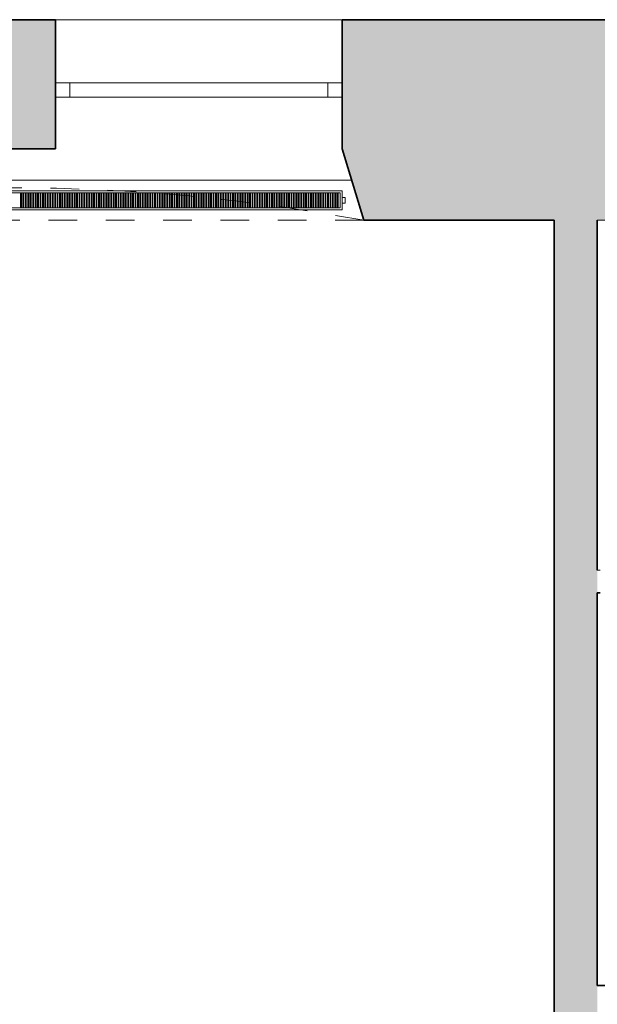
# Model space of a CAD drawing. Header units: metres. Extents: x -0.2 to 46.9, y -0.5 to 28.
# Tile 16 of 30: x 19.8 to 21.8, y 11.3 to 14.7. Entities that reach past the tile are written whole.
import ezdxf

# ---------------------------------------------------------------- set-up
doc = ezdxf.new("R2010")
doc.units = ezdxf.units.M
doc.linetypes.add('AV - Cerch_ 1 tecka 4mm', pattern=[0.006, 0.004, -0.001, 0, -0.001])
for name, color, linetype, lineweight in [('AV-SRAFY', 7, 'Continuous', 35), ('AV-STAVBA', 7, 'Continuous', 18), ('AV-VYBAVENI', 7, 'Continuous', 18)]:
    doc.layers.add(name, color=color, linetype=linetype, lineweight=lineweight)

# ---------------------------------------------------------------- blocks, each defined once
blk = doc.blocks.new('WI_2-2_bez středního sloupku s příčlí - 1000x-1253519-3NP')
at = {"layer": 'AV-STAVBA', "color": 254, "true_color": 0xcccccc}
for p, q in [((-0.5, 0.08), (-0.5, 0.13)), ((-0.5, 0.13), (0.5, 0.13)), ((-0.45, 0.08), (-0.45, 0.13)), ((0.45, 0.08), (0.45, 0.13)), ((0.5, 0.08), (0.5, 0.13)), ((-0.5, 0.08), (0.5, 0.08))]:
    blk.add_line(p, q, dxfattribs=at)
blk = doc.blocks.new('GM_Nika se zkoseným ostěním a klenutým nadpražím - 2300x2300_250-1254177-3NP')
at = {"layer": 'AV-STAVBA', "color": 254, "linetype": 'AV - Cerch_ 1 tecka 4mm', "lineweight": 13, "true_color": 0xcccccc}
for p, q in [((1.15, 0.35), (-1.15, 0.35)), ((1.225, -0.35), (-1.225, -0.35))]:
    blk.add_line(p, q, dxfattribs=at)
blk.add_arc((0, -6.8989), 6.6625, 79.40504, 100.59496, dxfattribs=at)
blk = doc.blocks.new('GM_Nika_zkosené ostění - v900-1255083-3NP')
at = {"layer": 'AV-STAVBA', "color": 254, "linetype": 'AV - Cerch_ 1 tecka 4mm', "lineweight": 13, "true_color": 0xcccccc}
blk.add_line((-1.1, 0.35), (1.35, 0.35), dxfattribs=at)
blk = doc.blocks.new('D0089 - 1514 - OÚPSŘ_Benešova_rvt-1-3NP')
at = {"layer": 'AV-SRAFY', "lineweight": 5, "true_color": 0xcccccc}
h = blk.add_hatch(color=254, dxfattribs=at)
h.paths.add_polyline_path([(35.7548, 14.0482), (37.3498, 14.0482), (37.4248, 14.3082), (37.4248, 14.7482), (35.6798, 14.7482), (35.6798, 14.3082), (35.6887, 14.2772)])
h.paths.add_polyline_path([(39.2348, 14.0482), (39.2348, 14.7482), (38.5248, 14.7482), (38.5248, 14.3082), (38.5998, 14.0482), (38.8205, 14.0482)])
h.paths.add_polyline_path([(24.9948, 14.0482), (26.0848, 14.0482), (26.0848, 14.7482), (24.8748, 14.7482), (24.8748, 14.0482), (24.9748, 14.0482)])
h.paths.add_polyline_path([(27.5148, 14.0482), (29.2048, 14.0482), (29.2798, 14.3082), (29.2798, 14.7482), (27.5148, 14.7482), (27.5148, 14.2772)])
h.paths.add_polyline_path([(30.4548, 14.0482), (32.2048, 14.0482), (32.2798, 14.3082), (32.2798, 14.7482), (30.3798, 14.7482), (30.3798, 14.3082), (30.3887, 14.2772)])
h.paths.add_polyline_path([(33.4548, 14.0482), (34.5048, 14.0482), (34.5798, 14.3082), (34.5798, 14.7482), (33.3798, 14.7482), (33.3798, 14.3082), (33.3887, 14.2772)])
h.paths.add_polyline_path([(24.4248, 14.0482), (24.4248, 14.7482), (23.8998, 14.7482), (23.8998, 14.0482), (23.9798, 14.0482)])
h.paths.add_polyline_path([(22.6548, 14.0482), (23.1998, 14.0482), (23.1998, 14.7482), (22.6548, 14.7482), (22.6548, 14.2772)])
h.paths.add_polyline_path([(22.2048, 14.0482), (22.2048, 14.7482), (20.9048, 14.7482), (20.9048, 14.2982), (20.9798, 14.0482), (21.8574, 14.0482)])
h.paths.add_polyline_path([(17.7648, 14.0482), (18.5298, 14.0482), (18.6048, 14.2982), (18.6048, 14.7482), (17.7648, 14.7482), (17.7648, 14.0967)])
h.paths.add_polyline_path([(19.6048, 14.2982), (19.9048, 14.2982), (19.9048, 14.7482), (19.6048, 14.7482)])
at = {"layer": 'AV-SRAFY', "lineweight": 18, "true_color": 0xcccccc}
h = blk.add_hatch(color=254, dxfattribs=at)
h.paths.add_polyline_path([(21.7948, 8.3782), (21.7948, 8.5932), (21.6448, 8.5932), (21.6448, 8.3782)])
h.paths.add_polyline_path([(21.7948, 9.9432), (21.7948, 14.0482), (21.6448, 14.0482), (21.6448, 9.9432)])
at = {"layer": 'AV-STAVBA', "color": 254, "lineweight": 35, "true_color": 0xcccccc}
for p, q in [((19.6048, 14.7482), (19.9048, 14.7482)), ((19.9048, 14.7482), (19.9048, 14.2982)), ((22.2048, 14.7482), (20.9048, 14.7482)), ((20.9048, 14.2982), (20.9048, 14.7482)), ((19.6048, 14.2982), (19.9048, 14.2982)), ((20.9798, 14.0482), (20.9048, 14.2982)), ((20.9798, 14.0482), (21.6448, 14.0482)), ((21.6448, 14.0482), (21.6448, 9.9432)), ((21.7948, 12.8282), (21.7948, 14.0482)), ((21.7948, 14.0482), (21.7948, 14.0282)), ((21.7948, 14.0282), (21.7948, 12.8282)), ((21.7948, 11.3782), (21.7948, 12.7482)), ((21.7948, 12.7482), (21.8048, 12.7482)), ((22.4348, 11.3782), (21.7948, 11.3782))]:
    blk.add_line(p, q, dxfattribs=at)
at = {"layer": 'AV-STAVBA', "color": 254, "true_color": 0xcccccc}
for p, q in [((19.9048, 14.7482), (20.9048, 14.7482)), ((18.5718, 14.1882), (20.9378, 14.1882)), ((21.7948, 14.0482), (22.2048, 14.0482)), ((22.2048, 14.0482), (21.7948, 14.0482)), ((21.8048, 12.8282), (21.7948, 12.8282)), ((21.7948, 12.8282), (21.8048, 12.8282))]:
    blk.add_line(p, q, dxfattribs=at)
at = {"layer": 'AV-STAVBA', "color": 254, "lineweight": 18, "true_color": 0xcccccc}
for name, p in [('GM_Nika se zkoseným ostěním a klenutým nadpražím - 2300x2300_250-1254177-3NP', (19.7548, 14.3982)), ('WI_2-2_bez středního sloupku s příčlí - 1000x-1253519-3NP', (20.4048, 14.3982))]:
    blk.add_blockref(name, p, dxfattribs=at)
at = {"layer": 'AV-STAVBA', "color": 254, "lineweight": 18, "true_color": 0xcccccc, "rotation": 180}
blk.add_blockref('GM_Nika_zkosené ostění - v900-1255083-3NP', (19.8798, 14.3982), dxfattribs=at)
blk = doc.blocks.new('PF_Deskový radiátor_připojení boční - 2300_500_66-855974-3NP')
at = {"layer": 'AV-VYBAVENI', "color": 5, "true_color": 0x0000ff}
for p, q in [((-1.15, 0.01), (-1.16, 0.01)), ((-1.16, 0.01), (-1.16, -0.01)), ((-1.16, 0.01), (-1.16, 0.0097)), ((-1.15, 0.01), (-1.16, 0.01)), ((-1.16, 0.01), (-1.16, 0.0097)), ((-1.16, 0.01), (-1.16, 0.0097)), ((1.15, 0.033), (-1.15, 0.033)), ((-1.15, 0.033), (-1.15, -0.033)), ((-1.143, -0.026), (-1.143, 0.026)), ((-1.143, 0.026), (1.143, 0.026)), ((-1.133, 0.026), (-1.136, 0.026)), ((-1.136, 0.026), (-1.136, -0.026)), ((-1.133, -0.026), (-1.133, 0.026)), ((-1.1245, 0.026), (-1.1275, 0.026)), ((-1.1275, 0.026), (-1.1275, -0.026)), ((-1.1245, -0.026), (-1.1245, 0.026)), ((-1.116, 0.026), (-1.119, 0.026)), ((-1.119, 0.026), (-1.119, -0.026)), ((-1.116, -0.026), (-1.116, 0.026)), ((-1.1075, 0.026), (-1.1105, 0.026)), ((-1.1105, 0.026), (-1.1105, -0.026)), ((-1.1075, -0.026), (-1.1075, 0.026)), ((-1.099, 0.026), (-1.102, 0.026)), ((-1.102, 0.026), (-1.102, -0.026)), ((-1.099, -0.026), (-1.099, 0.026)), ((-1.0905, 0.026), (-1.0935, 0.026)), ((-1.0935, 0.026), (-1.0935, -0.026)), ((-1.0905, -0.026), (-1.0905, 0.026)), ((-1.082, 0.026), (-1.085, 0.026)), ((-1.085, 0.026), (-1.085, -0.026)), ((-1.082, -0.026), (-1.082, 0.026)), ((-1.0735, 0.026), (-1.0765, 0.026)), ((-1.0765, 0.026), (-1.0765, -0.026)), ((-1.0735, -0.026), (-1.0735, 0.026)), ((-1.065, 0.026), (-1.068, 0.026)), ((-1.068, 0.026), (-1.068, -0.026)), ((-1.065, -0.026), (-1.065, 0.026)), ((-1.0565, 0.026), (-1.0595, 0.026)), ((-1.0595, 0.026), (-1.0595, -0.026)), ((-1.0565, -0.026), (-1.0565, 0.026)), ((-1.048, 0.026), (-1.051, 0.026)), ((-1.051, 0.026), (-1.051, -0.026)), ((-1.048, -0.026), (-1.048, 0.026)), ((-1.0395, 0.026), (-1.0425, 0.026)), ((-1.0425, 0.026), (-1.0425, -0.026)), ((-1.0395, -0.026), (-1.0395, 0.026)), ((-1.031, 0.026), (-1.034, 0.026)), ((-1.034, 0.026), (-1.034, -0.026)), ((-1.031, -0.026), (-1.031, 0.026)), ((-1.0225, 0.026), (-1.0255, 0.026)), ((-1.0255, 0.026), (-1.0255, -0.026)), ((-1.0225, -0.026), (-1.0225, 0.026)), ((-1.014, 0.026), (-1.017, 0.026)), ((-1.017, 0.026), (-1.017, -0.026)), ((-1.014, -0.026), (-1.014, 0.026)), ((-1.0055, 0.026), (-1.0085, 0.026)), ((-1.0085, 0.026), (-1.0085, -0.026)), ((-1.0055, -0.026), (-1.0055, 0.026)), ((-0.997, 0.026), (-1, 0.026)), ((-1, 0.026), (-1, -0.026)), ((-0.997, -0.026), (-0.997, 0.026)), ((-0.9885, 0.026), (-0.9915, 0.026)), ((-0.9915, 0.026), (-0.9915, -0.026)), ((-0.9885, -0.026), (-0.9885, 0.026)), ((-0.98, 0.026), (-0.983, 0.026)), ((-0.983, 0.026), (-0.983, -0.026)), ((-0.98, -0.026), (-0.98, 0.026)), ((-0.9715, 0.026), (-0.9745, 0.026)), ((-0.9745, 0.026), (-0.9745, -0.026)), ((-0.9715, -0.026), (-0.9715, 0.026)), ((-0.963, 0.026), (-0.966, 0.026)), ((-0.966, 0.026), (-0.966, -0.026)), ((-0.963, -0.026), (-0.963, 0.026)), ((-0.9545, 0.026), (-0.9575, 0.026)), ((-0.9575, 0.026), (-0.9575, -0.026)), ((-0.9545, -0.026), (-0.9545, 0.026)), ((-0.946, 0.026), (-0.949, 0.026)), ((-0.949, 0.026), (-0.949, -0.026)), ((-0.946, -0.026), (-0.946, 0.026)), ((-0.9375, 0.026), (-0.9405, 0.026)), ((-0.9405, 0.026), (-0.9405, -0.026)), ((-0.9375, -0.026), (-0.9375, 0.026)), ((-0.929, 0.026), (-0.932, 0.026)), ((-0.932, 0.026), (-0.932, -0.026)), ((-0.929, -0.026), (-0.929, 0.026)), ((-0.9205, 0.026), (-0.9235, 0.026)), ((-0.9235, 0.026), (-0.9235, -0.026)), ((-0.9205, -0.026), (-0.9205, 0.026)), ((-0.912, 0.026), (-0.915, 0.026)), ((-0.915, 0.026), (-0.915, -0.026)), ((-0.912, -0.026), (-0.912, 0.026)), ((-0.9035, 0.026), (-0.9065, 0.026)), ((-0.9065, 0.026), (-0.9065, -0.026)), ((-0.9035, -0.026), (-0.9035, 0.026)), ((-0.895, 0.026), (-0.898, 0.026)), ((-0.898, 0.026), (-0.898, -0.026)), ((-0.895, -0.026), (-0.895, 0.026)), ((-0.8865, 0.026), (-0.8895, 0.026)), ((-0.8895, 0.026), (-0.8895, -0.026)), ((-0.8865, -0.026), (-0.8865, 0.026)), ((-0.878, 0.026), (-0.881, 0.026)), ((-0.881, 0.026), (-0.881, -0.026)), ((-0.878, -0.026), (-0.878, 0.026)), ((-0.8695, 0.026), (-0.8725, 0.026)), ((-0.8725, 0.026), (-0.8725, -0.026)), ((-0.8695, -0.026), (-0.8695, 0.026)), ((-0.861, 0.026), (-0.864, 0.026)), ((-0.864, 0.026), (-0.864, -0.026)), ((-0.861, -0.026), (-0.861, 0.026)), ((-0.8525, 0.026), (-0.8555, 0.026)), ((-0.8555, 0.026), (-0.8555, -0.026)), ((-0.8525, -0.026), (-0.8525, 0.026)), ((-0.844, 0.026), (-0.847, 0.026)), ((-0.847, 0.026), (-0.847, -0.026)), ((-0.844, -0.026), (-0.844, 0.026)), ((-0.8355, 0.026), (-0.8385, 0.026)), ((-0.8385, 0.026), (-0.8385, -0.026)), ((-0.8355, -0.026), (-0.8355, 0.026)), ((-0.827, 0.026), (-0.83, 0.026)), ((-0.83, 0.026), (-0.83, -0.026)), ((-0.827, -0.026), (-0.827, 0.026)), ((-0.8185, 0.026), (-0.8215, 0.026)), ((-0.8215, 0.026), (-0.8215, -0.026)), ((-0.8185, -0.026), (-0.8185, 0.026)), ((-0.81, 0.026), (-0.813, 0.026)), ((-0.813, 0.026), (-0.813, -0.026)), ((-0.81, -0.026), (-0.81, 0.026)), ((-0.8015, 0.026), (-0.8045, 0.026)), ((-0.8045, 0.026), (-0.8045, -0.026)), ((-0.8015, -0.026), (-0.8015, 0.026)), ((-0.793, 0.026), (-0.796, 0.026)), ((-0.796, 0.026), (-0.796, -0.026)), ((-0.793, -0.026), (-0.793, 0.026)), ((-0.7845, 0.026), (-0.7875, 0.026)), ((-0.7875, 0.026), (-0.7875, -0.026)), ((-0.7845, -0.026), (-0.7845, 0.026)), ((-0.776, 0.026), (-0.779, 0.026)), ((-0.779, 0.026), (-0.779, -0.026)), ((-0.776, -0.026), (-0.776, 0.026)), ((-0.7675, 0.026), (-0.7705, 0.026)), ((-0.7705, 0.026), (-0.7705, -0.026)), ((-0.7675, -0.026), (-0.7675, 0.026)), ((-0.759, 0.026), (-0.762, 0.026)), ((-0.762, 0.026), (-0.762, -0.026)), ((-0.759, -0.026), (-0.759, 0.026)), ((-0.7505, 0.026), (-0.7535, 0.026)), ((-0.7535, 0.026), (-0.7535, -0.026)), ((-0.7505, -0.026), (-0.7505, 0.026)), ((-0.742, 0.026), (-0.745, 0.026)), ((-0.745, 0.026), (-0.745, -0.026)), ((-0.742, -0.026), (-0.742, 0.026)), ((-0.7335, 0.026), (-0.7365, 0.026)), ((-0.7365, 0.026), (-0.7365, -0.026)), ((-0.7335, -0.026), (-0.7335, 0.026)), ((-0.725, 0.026), (-0.728, 0.026)), ((-0.728, 0.026), (-0.728, -0.026)), ((-0.725, -0.026), (-0.725, 0.026)), ((-0.7165, 0.026), (-0.7195, 0.026)), ((-0.7195, 0.026), (-0.7195, -0.026)), ((-0.7165, -0.026), (-0.7165, 0.026)), ((-0.708, 0.026), (-0.711, 0.026)), ((-0.711, 0.026), (-0.711, -0.026)), ((-0.708, -0.026), (-0.708, 0.026)), ((-0.6995, 0.026), (-0.7025, 0.026)), ((-0.7025, 0.026), (-0.7025, -0.026)), ((-0.6995, -0.026), (-0.6995, 0.026)), ((-0.691, 0.026), (-0.694, 0.026)), ((-0.694, 0.026), (-0.694, -0.026)), ((-0.691, -0.026), (-0.691, 0.026)), ((-0.6825, 0.026), (-0.6855, 0.026)), ((-0.6855, 0.026), (-0.6855, -0.026)), ((-0.6825, -0.026), (-0.6825, 0.026)), ((-0.674, 0.026), (-0.677, 0.026)), ((-0.677, 0.026), (-0.677, -0.026)), ((-0.674, -0.026), (-0.674, 0.026)), ((-0.6655, 0.026), (-0.6685, 0.026)), ((-0.6685, 0.026), (-0.6685, -0.026)), ((-0.6655, -0.026), (-0.6655, 0.026)), ((-0.657, 0.026), (-0.66, 0.026)), ((-0.66, 0.026), (-0.66, -0.026)), ((-0.657, -0.026), (-0.657, 0.026)), ((-0.6485, 0.026), (-0.6515, 0.026)), ((-0.6515, 0.026), (-0.6515, -0.026)), ((-0.6485, -0.026), (-0.6485, 0.026)), ((-0.64, 0.026), (-0.643, 0.026)), ((-0.643, 0.026), (-0.643, -0.026)), ((-0.64, -0.026), (-0.64, 0.026)), ((-0.6315, 0.026), (-0.6345, 0.026)), ((-0.6345, 0.026), (-0.6345, -0.026)), ((-0.6315, -0.026), (-0.6315, 0.026)), ((-0.623, 0.026), (-0.626, 0.026)), ((-0.626, 0.026), (-0.626, -0.026)), ((-0.623, -0.026), (-0.623, 0.026)), ((-0.6145, 0.026), (-0.6175, 0.026)), ((-0.6175, 0.026), (-0.6175, -0.026)), ((-0.6145, -0.026), (-0.6145, 0.026)), ((-0.606, 0.026), (-0.609, 0.026)), ((-0.609, 0.026), (-0.609, -0.026)), ((-0.606, -0.026), (-0.606, 0.026)), ((-0.5975, 0.026), (-0.6005, 0.026)), ((-0.6005, 0.026), (-0.6005, -0.026)), ((-0.5975, -0.026), (-0.5975, 0.026)), ((-0.589, 0.026), (-0.592, 0.026)), ((-0.592, 0.026), (-0.592, -0.026)), ((-0.589, -0.026), (-0.589, 0.026)), ((-0.5805, 0.026), (-0.5835, 0.026)), ((-0.5835, 0.026), (-0.5835, -0.026)), ((-0.5805, -0.026), (-0.5805, 0.026)), ((-0.572, 0.026), (-0.575, 0.026)), ((-0.575, 0.026), (-0.575, -0.026)), ((-0.572, -0.026), (-0.572, 0.026)), ((-0.5635, 0.026), (-0.5665, 0.026)), ((-0.5665, 0.026), (-0.5665, -0.026)), ((-0.5635, -0.026), (-0.5635, 0.026)), ((-0.555, 0.026), (-0.558, 0.026)), ((-0.558, 0.026), (-0.558, -0.026)), ((-0.555, -0.026), (-0.555, 0.026)), ((-0.5465, 0.026), (-0.5495, 0.026)), ((-0.5495, 0.026), (-0.5495, -0.026)), ((-0.5465, -0.026), (-0.5465, 0.026)), ((-0.538, 0.026), (-0.541, 0.026)), ((-0.541, 0.026), (-0.541, -0.026)), ((-0.538, -0.026), (-0.538, 0.026)), ((-0.5295, 0.026), (-0.5325, 0.026)), ((-0.5325, 0.026), (-0.5325, -0.026)), ((-0.5295, -0.026), (-0.5295, 0.026)), ((-0.521, 0.026), (-0.524, 0.026)), ((-0.524, 0.026), (-0.524, -0.026)), ((-0.521, -0.026), (-0.521, 0.026)), ((-0.5125, 0.026), (-0.5155, 0.026)), ((-0.5155, 0.026), (-0.5155, -0.026)), ((-0.5125, -0.026), (-0.5125, 0.026)), ((-0.504, 0.026), (-0.507, 0.026)), ((-0.507, 0.026), (-0.507, -0.026)), ((-0.504, -0.026), (-0.504, 0.026)), ((-0.4955, 0.026), (-0.4985, 0.026)), ((-0.4985, 0.026), (-0.4985, -0.026)), ((-0.4955, -0.026), (-0.4955, 0.026)), ((-0.487, 0.026), (-0.49, 0.026)), ((-0.49, 0.026), (-0.49, -0.026)), ((-0.487, -0.026), (-0.487, 0.026)), ((-0.4785, 0.026), (-0.4815, 0.026)), ((-0.4815, 0.026), (-0.4815, -0.026)), ((-0.4785, -0.026), (-0.4785, 0.026)), ((-0.47, 0.026), (-0.473, 0.026)), ((-0.473, 0.026), (-0.473, -0.026)), ((-0.47, -0.026), (-0.47, 0.026)), ((-0.4615, 0.026), (-0.4645, 0.026)), ((-0.4645, 0.026), (-0.4645, -0.026)), ((-0.4615, -0.026), (-0.4615, 0.026)), ((-0.453, 0.026), (-0.456, 0.026)), ((-0.456, 0.026), (-0.456, -0.026)), ((-0.453, -0.026), (-0.453, 0.026)), ((-0.4445, 0.026), (-0.4475, 0.026)), ((-0.4475, 0.026), (-0.4475, -0.026)), ((-0.4445, -0.026), (-0.4445, 0.026)), ((-0.436, 0.026), (-0.439, 0.026)), ((-0.439, 0.026), (-0.439, -0.026)), ((-0.436, -0.026), (-0.436, 0.026)), ((-0.4275, 0.026), (-0.4305, 0.026)), ((-0.4305, 0.026), (-0.4305, -0.026)), ((-0.4275, -0.026), (-0.4275, 0.026)), ((-0.419, 0.026), (-0.422, 0.026)), ((-0.422, 0.026), (-0.422, -0.026)), ((-0.419, -0.026), (-0.419, 0.026)), ((-0.4105, 0.026), (-0.4135, 0.026)), ((-0.4135, 0.026), (-0.4135, -0.026)), ((-0.4105, -0.026), (-0.4105, 0.026)), ((-0.402, 0.026), (-0.405, 0.026)), ((-0.405, 0.026), (-0.405, -0.026)), ((-0.402, -0.026), (-0.402, 0.026)), ((-0.3935, 0.026), (-0.3965, 0.026)), ((-0.3965, 0.026), (-0.3965, -0.026)), ((-0.3935, -0.026), (-0.3935, 0.026)), ((-0.385, 0.026), (-0.388, 0.026)), ((-0.388, 0.026), (-0.388, -0.026)), ((-0.385, -0.026), (-0.385, 0.026)), ((-0.3765, 0.026), (-0.3795, 0.026)), ((-0.3795, 0.026), (-0.3795, -0.026)), ((-0.3765, -0.026), (-0.3765, 0.026)), ((-0.368, 0.026), (-0.371, 0.026)), ((-0.371, 0.026), (-0.371, -0.026)), ((-0.368, -0.026), (-0.368, 0.026)), ((-0.3595, 0.026), (-0.3625, 0.026)), ((-0.3625, 0.026), (-0.3625, -0.026)), ((-0.3595, -0.026), (-0.3595, 0.026)), ((-0.351, 0.026), (-0.354, 0.026)), ((-0.354, 0.026), (-0.354, -0.026)), ((-0.351, -0.026), (-0.351, 0.026)), ((-0.3425, 0.026), (-0.3455, 0.026)), ((-0.3455, 0.026), (-0.3455, -0.026)), ((-0.3425, -0.026), (-0.3425, 0.026)), ((-0.334, 0.026), (-0.337, 0.026)), ((-0.337, 0.026), (-0.337, -0.026)), ((-0.334, -0.026), (-0.334, 0.026)), ((-0.3255, 0.026), (-0.3285, 0.026)), ((-0.3285, 0.026), (-0.3285, -0.026)), ((-0.3255, -0.026), (-0.3255, 0.026)), ((-0.317, 0.026), (-0.32, 0.026)), ((-0.32, 0.026), (-0.32, -0.026)), ((-0.317, -0.026), (-0.317, 0.026)), ((-0.3085, 0.026), (-0.3115, 0.026)), ((-0.3115, 0.026), (-0.3115, -0.026)), ((-0.3085, -0.026), (-0.3085, 0.026)), ((-0.3, 0.026), (-0.303, 0.026)), ((-0.303, 0.026), (-0.303, -0.026)), ((-0.3, -0.026), (-0.3, 0.026)), ((-0.2915, 0.026), (-0.2945, 0.026)), ((-0.2945, 0.026), (-0.2945, -0.026)), ((-0.2915, -0.026), (-0.2915, 0.026)), ((-0.283, 0.026), (-0.286, 0.026)), ((-0.286, 0.026), (-0.286, -0.026)), ((-0.283, -0.026), (-0.283, 0.026)), ((-0.2745, 0.026), (-0.2775, 0.026)), ((-0.2775, 0.026), (-0.2775, -0.026)), ((-0.2745, -0.026), (-0.2745, 0.026)), ((-0.266, 0.026), (-0.269, 0.026)), ((-0.269, 0.026), (-0.269, -0.026)), ((-0.266, -0.026), (-0.266, 0.026)), ((-0.2575, 0.026), (-0.2605, 0.026)), ((-0.2605, 0.026), (-0.2605, -0.026)), ((-0.2575, -0.026), (-0.2575, 0.026)), ((-0.249, 0.026), (-0.252, 0.026)), ((-0.252, 0.026), (-0.252, -0.026)), ((-0.249, -0.026), (-0.249, 0.026)), ((-0.2405, 0.026), (-0.2435, 0.026)), ((-0.2435, 0.026), (-0.2435, -0.026)), ((-0.2405, -0.026), (-0.2405, 0.026)), ((-0.232, 0.026), (-0.235, 0.026)), ((-0.235, 0.026), (-0.235, -0.026)), ((-0.232, -0.026), (-0.232, 0.026)), ((-0.2235, 0.026), (-0.2265, 0.026)), ((-0.2265, 0.026), (-0.2265, -0.026)), ((-0.2235, -0.026), (-0.2235, 0.026)), ((-0.215, 0.026), (-0.218, 0.026)), ((-0.218, 0.026), (-0.218, -0.026)), ((-0.215, -0.026), (-0.215, 0.026)), ((-0.2065, 0.026), (-0.2095, 0.026)), ((-0.2095, 0.026), (-0.2095, -0.026)), ((-0.2065, -0.026), (-0.2065, 0.026)), ((-0.198, 0.026), (-0.201, 0.026)), ((-0.201, 0.026), (-0.201, -0.026)), ((-0.198, -0.026), (-0.198, 0.026)), ((-0.1895, 0.026), (-0.1925, 0.026)), ((-0.1925, 0.026), (-0.1925, -0.026)), ((-0.1895, -0.026), (-0.1895, 0.026)), ((-0.181, 0.026), (-0.184, 0.026)), ((-0.184, 0.026), (-0.184, -0.026)), ((-0.181, -0.026), (-0.181, 0.026)), ((-0.1725, 0.026), (-0.1755, 0.026)), ((-0.1755, 0.026), (-0.1755, -0.026)), ((-0.1725, -0.026), (-0.1725, 0.026)), ((-0.164, 0.026), (-0.167, 0.026)), ((-0.167, 0.026), (-0.167, -0.026)), ((-0.164, -0.026), (-0.164, 0.026)), ((-0.1555, 0.026), (-0.1585, 0.026)), ((-0.1585, 0.026), (-0.1585, -0.026)), ((-0.1555, -0.026), (-0.1555, 0.026)), ((-0.147, 0.026), (-0.15, 0.026)), ((-0.15, 0.026), (-0.15, -0.026)), ((-0.147, -0.026), (-0.147, 0.026)), ((-0.1385, 0.026), (-0.1415, 0.026)), ((-0.1415, 0.026), (-0.1415, -0.026)), ((-0.1385, -0.026), (-0.1385, 0.026)), ((-0.13, 0.026), (-0.133, 0.026)), ((-0.133, 0.026), (-0.133, -0.026)), ((-0.13, -0.026), (-0.13, 0.026)), ((-0.1215, 0.026), (-0.1245, 0.026)), ((-0.1245, 0.026), (-0.1245, -0.026)), ((-0.1215, -0.026), (-0.1215, 0.026)), ((-0.113, 0.026), (-0.116, 0.026)), ((-0.116, 0.026), (-0.116, -0.026)), ((-0.113, -0.026), (-0.113, 0.026)), ((-0.1045, 0.026), (-0.1075, 0.026)), ((-0.1075, 0.026), (-0.1075, -0.026)), ((-0.1045, -0.026), (-0.1045, 0.026)), ((-0.096, 0.026), (-0.099, 0.026)), ((-0.099, 0.026), (-0.099, -0.026)), ((-0.096, -0.026), (-0.096, 0.026)), ((-0.0875, 0.026), (-0.0905, 0.026)), ((-0.0905, 0.026), (-0.0905, -0.026)), ((-0.0875, -0.026), (-0.0875, 0.026)), ((-0.079, 0.026), (-0.082, 0.026)), ((-0.082, 0.026), (-0.082, -0.026)), ((-0.079, -0.026), (-0.079, 0.026)), ((-0.0705, 0.026), (-0.0735, 0.026)), ((-0.0735, 0.026), (-0.0735, -0.026)), ((-0.0705, -0.026), (-0.0705, 0.026)), ((-0.062, 0.026), (-0.065, 0.026)), ((-0.065, 0.026), (-0.065, -0.026)), ((-0.062, -0.026), (-0.062, 0.026)), ((-0.0535, 0.026), (-0.0565, 0.026)), ((-0.0565, 0.026), (-0.0565, -0.026)), ((-0.0535, -0.026), (-0.0535, 0.026)), ((-0.045, 0.026), (-0.048, 0.026)), ((-0.048, 0.026), (-0.048, -0.026)), ((-0.045, -0.026), (-0.045, 0.026)), ((-0.0365, 0.026), (-0.0395, 0.026)), ((-0.0395, 0.026), (-0.0395, -0.026)), ((-0.0365, -0.026), (-0.0365, 0.026)), ((-0.028, 0.026), (-0.031, 0.026)), ((-0.031, 0.026), (-0.031, -0.026)), ((-0.028, -0.026), (-0.028, 0.026)), ((-1.16, -0.0097), (-1.16, -0.01)), ((-1.16, -0.0097), (-1.16, -0.01)), ((-1.16, -0.0097), (-1.16, -0.01)), ((-1.16, -0.01), (-1.15, -0.01)), ((-1.16, -0.01), (-1.15, -0.01)), ((-1.15, -0.033), (1.15, -0.033)), ((1.143, -0.026), (-1.143, -0.026)), ((-1.136, -0.026), (-1.133, -0.026)), ((-1.1275, -0.026), (-1.1245, -0.026)), ((-1.119, -0.026), (-1.116, -0.026)), ((-1.1105, -0.026), (-1.1075, -0.026)), ((-1.102, -0.026), (-1.099, -0.026)), ((-1.0935, -0.026), (-1.0905, -0.026)), ((-1.085, -0.026), (-1.082, -0.026)), ((-1.0765, -0.026), (-1.0735, -0.026)), ((-1.068, -0.026), (-1.065, -0.026)), ((-1.0595, -0.026), (-1.0565, -0.026)), ((-1.051, -0.026), (-1.048, -0.026)), ((-1.0425, -0.026), (-1.0395, -0.026)), ((-1.034, -0.026), (-1.031, -0.026)), ((-1.0255, -0.026), (-1.0225, -0.026)), ((-1.017, -0.026), (-1.014, -0.026)), ((-1.0085, -0.026), (-1.0055, -0.026)), ((-1, -0.026), (-0.997, -0.026)), ((-0.9915, -0.026), (-0.9885, -0.026)), ((-0.983, -0.026), (-0.98, -0.026)), ((-0.9745, -0.026), (-0.9715, -0.026)), ((-0.966, -0.026), (-0.963, -0.026)), ((-0.9575, -0.026), (-0.9545, -0.026)), ((-0.949, -0.026), (-0.946, -0.026)), ((-0.9405, -0.026), (-0.9375, -0.026)), ((-0.932, -0.026), (-0.929, -0.026)), ((-0.9235, -0.026), (-0.9205, -0.026)), ((-0.915, -0.026), (-0.912, -0.026)), ((-0.9065, -0.026), (-0.9035, -0.026)), ((-0.898, -0.026), (-0.895, -0.026)), ((-0.8895, -0.026), (-0.8865, -0.026)), ((-0.881, -0.026), (-0.878, -0.026)), ((-0.8725, -0.026), (-0.8695, -0.026)), ((-0.864, -0.026), (-0.861, -0.026)), ((-0.8555, -0.026), (-0.8525, -0.026)), ((-0.847, -0.026), (-0.844, -0.026)), ((-0.8385, -0.026), (-0.8355, -0.026)), ((-0.83, -0.026), (-0.827, -0.026)), ((-0.8215, -0.026), (-0.8185, -0.026)), ((-0.813, -0.026), (-0.81, -0.026)), ((-0.8045, -0.026), (-0.8015, -0.026)), ((-0.796, -0.026), (-0.793, -0.026)), ((-0.7875, -0.026), (-0.7845, -0.026)), ((-0.779, -0.026), (-0.776, -0.026)), ((-0.7705, -0.026), (-0.7675, -0.026)), ((-0.762, -0.026), (-0.759, -0.026)), ((-0.7535, -0.026), (-0.7505, -0.026)), ((-0.745, -0.026), (-0.742, -0.026)), ((-0.7365, -0.026), (-0.7335, -0.026)), ((-0.728, -0.026), (-0.725, -0.026)), ((-0.7195, -0.026), (-0.7165, -0.026)), ((-0.711, -0.026), (-0.708, -0.026)), ((-0.7025, -0.026), (-0.6995, -0.026)), ((-0.694, -0.026), (-0.691, -0.026)), ((-0.6855, -0.026), (-0.6825, -0.026)), ((-0.677, -0.026), (-0.674, -0.026)), ((-0.6685, -0.026), (-0.6655, -0.026)), ((-0.66, -0.026), (-0.657, -0.026)), ((-0.6515, -0.026), (-0.6485, -0.026)), ((-0.643, -0.026), (-0.64, -0.026)), ((-0.6345, -0.026), (-0.6315, -0.026)), ((-0.626, -0.026), (-0.623, -0.026)), ((-0.6175, -0.026), (-0.6145, -0.026)), ((-0.609, -0.026), (-0.606, -0.026)), ((-0.6005, -0.026), (-0.5975, -0.026)), ((-0.592, -0.026), (-0.589, -0.026)), ((-0.5835, -0.026), (-0.5805, -0.026)), ((-0.575, -0.026), (-0.572, -0.026)), ((-0.5665, -0.026), (-0.5635, -0.026)), ((-0.558, -0.026), (-0.555, -0.026)), ((-0.5495, -0.026), (-0.5465, -0.026)), ((-0.541, -0.026), (-0.538, -0.026)), ((-0.5325, -0.026), (-0.5295, -0.026)), ((-0.524, -0.026), (-0.521, -0.026)), ((-0.5155, -0.026), (-0.5125, -0.026)), ((-0.507, -0.026), (-0.504, -0.026)), ((-0.4985, -0.026), (-0.4955, -0.026)), ((-0.49, -0.026), (-0.487, -0.026)), ((-0.4815, -0.026), (-0.4785, -0.026)), ((-0.473, -0.026), (-0.47, -0.026)), ((-0.4645, -0.026), (-0.4615, -0.026)), ((-0.456, -0.026), (-0.453, -0.026)), ((-0.4475, -0.026), (-0.4445, -0.026)), ((-0.439, -0.026), (-0.436, -0.026)), ((-0.4305, -0.026), (-0.4275, -0.026)), ((-0.422, -0.026), (-0.419, -0.026)), ((-0.4135, -0.026), (-0.4105, -0.026)), ((-0.405, -0.026), (-0.402, -0.026)), ((-0.3965, -0.026), (-0.3935, -0.026)), ((-0.388, -0.026), (-0.385, -0.026)), ((-0.3795, -0.026), (-0.3765, -0.026)), ((-0.371, -0.026), (-0.368, -0.026)), ((-0.3625, -0.026), (-0.3595, -0.026)), ((-0.354, -0.026), (-0.351, -0.026)), ((-0.3455, -0.026), (-0.3425, -0.026)), ((-0.337, -0.026), (-0.334, -0.026)), ((-0.3285, -0.026), (-0.3255, -0.026)), ((-0.32, -0.026), (-0.317, -0.026)), ((-0.3115, -0.026), (-0.3085, -0.026)), ((-0.303, -0.026), (-0.3, -0.026)), ((-0.2945, -0.026), (-0.2915, -0.026)), ((-0.286, -0.026), (-0.283, -0.026)), ((-0.2775, -0.026), (-0.2745, -0.026)), ((-0.269, -0.026), (-0.266, -0.026)), ((-0.2605, -0.026), (-0.2575, -0.026)), ((-0.252, -0.026), (-0.249, -0.026)), ((-0.2435, -0.026), (-0.2405, -0.026)), ((-0.235, -0.026), (-0.232, -0.026)), ((-0.2265, -0.026), (-0.2235, -0.026)), ((-0.218, -0.026), (-0.215, -0.026)), ((-0.2095, -0.026), (-0.2065, -0.026)), ((-0.201, -0.026), (-0.198, -0.026)), ((-0.1925, -0.026), (-0.1895, -0.026)), ((-0.184, -0.026), (-0.181, -0.026)), ((-0.1755, -0.026), (-0.1725, -0.026)), ((-0.167, -0.026), (-0.164, -0.026)), ((-0.1585, -0.026), (-0.1555, -0.026)), ((-0.15, -0.026), (-0.147, -0.026)), ((-0.1415, -0.026), (-0.1385, -0.026)), ((-0.133, -0.026), (-0.13, -0.026)), ((-0.1245, -0.026), (-0.1215, -0.026)), ((-0.116, -0.026), (-0.113, -0.026)), ((-0.1075, -0.026), (-0.1045, -0.026)), ((-0.099, -0.026), (-0.096, -0.026)), ((-0.0905, -0.026), (-0.0875, -0.026)), ((-0.082, -0.026), (-0.079, -0.026)), ((-0.0735, -0.026), (-0.0705, -0.026)), ((-0.065, -0.026), (-0.062, -0.026)), ((-0.0565, -0.026), (-0.0535, -0.026)), ((-0.048, -0.026), (-0.045, -0.026)), ((-0.0395, -0.026), (-0.0365, -0.026)), ((-0.031, -0.026), (-0.028, -0.026))]:
    blk.add_line(p, q, dxfattribs=at)

msp = doc.modelspace()

# ---------------------------------------------------------------- block references
at = {"lineweight": 5}
msp.add_blockref('D0089 - 1514 - OÚPSŘ_Benešova_rvt-1-3NP', (0, 0), dxfattribs=at)
at = {"layer": 'AV-VYBAVENI', "color": 5, "true_color": 0x0000ff, "rotation": 180}
msp.add_blockref('PF_Deskový radiátor_připojení boční - 2300_500_66-855974-3NP', (19.7548, 14.1182), dxfattribs=at)

doc.saveas('drawing.dxf')
